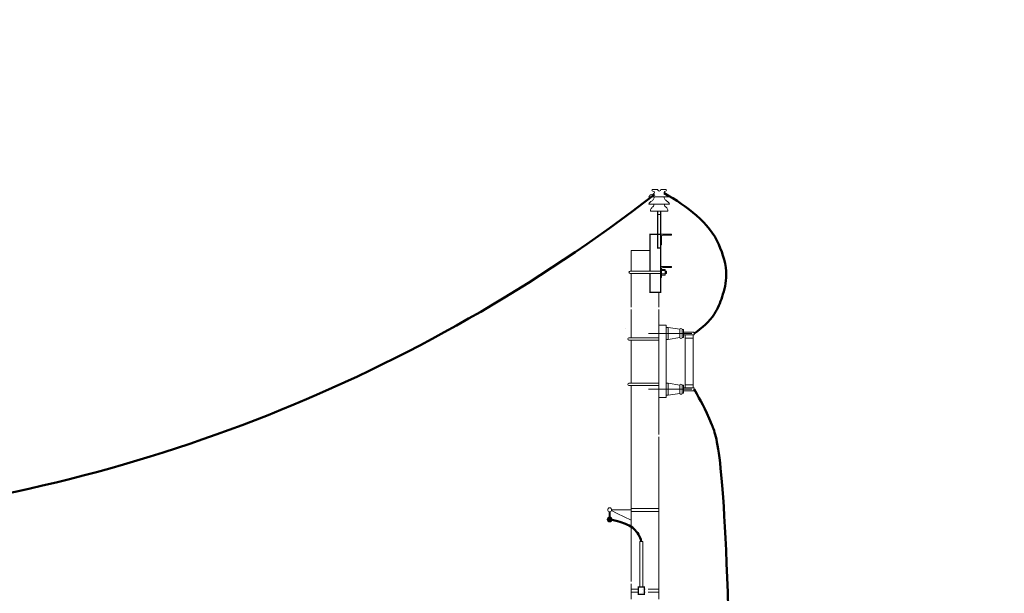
# Model space of a CAD drawing. Header units: millimetres. Extents: x 0 to 630, y 0 to 297.
# Tile 12 of 15: x 189 to 325, y 218 to 297. Entities that reach past the tile are written whole.
import ezdxf

# ---------------------------------------------------------------- set-up
doc = ezdxf.new("R2010")
doc.units = ezdxf.units.MM
doc.linetypes.add('K5LT_BASIC', pattern=[0])
doc.linetypes.add('K5LT_THIN', pattern=[0])
doc.layers.add('Системный слой', color=7, linetype='Continuous')

# ---------------------------------------------------------------- blocks, each defined once
blk = doc.blocks.new('U28')
at = {"layer": 'Системный слой', "color": 7, "linetype": 'K5LT_THIN', "lineweight": 18}
for p, q in [((277.72, 262.54), (278.2, 262.54)), ((277.72, 261.74), (277.72, 262.54)), ((278.2, 262.54), (278.2, 261.74)), ((278.2, 261.74), (277.72, 261.74))]:
    blk.add_line(p, q, dxfattribs=at)

msp = doc.modelspace()

# ---------------------------------------------------------------- hatches: boundary and pattern name
at = {"layer": 'Системный слой', "true_color": 0x7f7f7f}
msp.add_hatch(color=8, dxfattribs=at).paths.add_polyline_path([(270.48177, 228.35713), (270.38571, 228.31729), (270.30618, 228.25027), (270.25064, 228.16234), (270.22427, 228.06174), (270.22954, 227.95788), (270.26596, 227.86046), (270.33013, 227.77862), (270.41604, 227.72), (270.51564, 227.69009), (270.61963, 227.69169), (270.71827, 227.72465), (270.80233, 227.78588), (270.86395, 227.86966), (270.89736, 227.96815), (270.90247, 228.02685), (270.88656, 228.12963), (270.84033, 228.22279), (270.76811, 228.29761), (270.67664, 228.34711), (270.57449, 228.36664)])

# ---------------------------------------------------------------- linework, layer by layer
at = {"layer": 'Системный слой', "color": 7, "linetype": 'K5LT_THIN', "lineweight": 18}
for p, q in [((276.42606, 273.57267), (277.17126, 273.57267)), ((277.62486, 273.57267), (278.37006, 273.57267)), ((278.37006, 273.57267), (277.62486, 273.57267)), ((275.98056, 272.53587), (278.81556, 272.53587)), ((275.98056, 271.56387), (278.81556, 271.56387)), ((276.18306, 270.59187), (278.61306, 270.59187)), ((277.23606, 270.59187), (277.56006, 270.59187)), ((277.17806, 270.09775), (277.61806, 270.09775)), ((277.61806, 267.38398), (279.11806, 267.38398)), ((277.61806, 267.38398), (277.61806, 265.88398)), ((277.72041, 267.11452), (277.71806, 265.96398)), ((279.03806, 267.28398), (277.91806, 267.28398)), ((279.11806, 267.36398), (279.11806, 267.38398)), ((273.54923, 265.14398), (273.54923, 262.30398)), ((273.54923, 265.14398), (276.11806, 265.14398)), ((277.61806, 265.88398), (277.63806, 265.88398)), ((273.54923, 262.30398), (273.54923, 263.38398)), ((277.61806, 262.91925), (279.11806, 262.91925)), ((277.61806, 262.91925), (277.61806, 261.41925)), ((277.72041, 262.64979), (277.71806, 261.49925)), ((277.71806, 262.37104), (278.19738, 262.37104)), ((279.03806, 262.81925), (277.91806, 262.81925)), ((279.11806, 262.89925), (279.11806, 262.91925)), ((277.61806, 262.30398), (273.38923, 262.30398)), ((277.61806, 261.98398), (273.38923, 261.98398)), ((273.54923, 257.30398), (273.54923, 261.98398)), ((277.61806, 261.41925), (277.63806, 261.41925)), ((277.71806, 261.91692), (278.19738, 261.91692)), ((278.19738, 262.30398), (278.34079, 262.30398)), ((278.19738, 261.98398), (278.33738, 261.98398)), ((278.33738, 262.30398), (278.38785, 262.25398)), ((278.34079, 262.30398), (278.33738, 261.98398)), ((278.33738, 261.98398), (278.38785, 262.03398)), ((278.38785, 262.25398), (278.38785, 262.03398)), ((277.34923, 259.38398), (277.34923, 257.30398)), ((273.54923, 253.09587), (273.54923, 256.98398)), ((277.34923, 256.98398), (277.34923, 249.19221)), ((273.54923, 254.42215), (273.54923, 254.42587)), ((277.34923, 254.84898), (277.34923, 244.84898)), ((278.34923, 254.84898), (277.34923, 254.84898)), ((277.34923, 254.42587), (277.34923, 254.42215)), ((278.34923, 244.84898), (278.34923, 254.84898)), ((278.34923, 254.51898), (278.34923, 252.87898)), ((278.34923, 254.51898), (278.64923, 254.51898)), ((278.64923, 254.51898), (280.25098, 254.27186)), ((278.64923, 254.51898), (278.64923, 252.87898)), ((280.24923, 254.24898), (280.24923, 253.14898)), ((280.54923, 254.24898), (280.54923, 253.14898)), ((280.74923, 254.24898), (280.54923, 254.24898)), ((280.74923, 254.24898), (280.74923, 253.14898)), ((273.20758, 253.09587), (277.34923, 253.09587)), ((273.54923, 253.51642), (273.54923, 253.67587)), ((275.93366, 253.69898), (281.9148, 253.69898)), ((277.14534, 253.09587), (277.34923, 253.09587)), ((278.64923, 252.87898), (278.34923, 252.87898)), ((278.64923, 252.87898), (280.25098, 253.12611)), ((280.74923, 253.14898), (280.54923, 253.14898)), ((282.21797, 253.89898), (280.74923, 253.89898)), ((282.21797, 253.49898), (280.74923, 253.49898)), ((280.99438, 253.49898), (280.99438, 246.19898)), ((280.99438, 253.03955), (282.09438, 253.03955)), ((282.09438, 253.49898), (282.09438, 246.19898)), ((282.21797, 253.49898), (282.21797, 253.89898)), ((277.34923, 252.77587), (273.20758, 252.77587)), ((273.54923, 249.19221), (273.54923, 252.77587)), ((277.34923, 252.77587), (277.14534, 252.77587)), ((273.54923, 247.70221), (273.54923, 249.19221)), ((277.34923, 249.19221), (277.34923, 246.85221)), ((273.54923, 246.81894), (273.54923, 247.70221)), ((273.20758, 246.81894), (277.34923, 246.81894)), ((277.34923, 246.49894), (273.20758, 246.49894)), ((273.54923, 241.42529), (273.54923, 246.49894)), ((277.14534, 246.81894), (277.34923, 246.81894)), ((277.34923, 246.49894), (277.14534, 246.49894)), ((277.34923, 246.85221), (277.34923, 239.7711)), ((278.34923, 246.81898), (278.34923, 245.17898)), ((278.34923, 246.81898), (278.64923, 246.81898)), ((278.64923, 246.81898), (278.64923, 245.17898)), ((278.64923, 246.81898), (280.25098, 246.57186)), ((280.24923, 246.54898), (280.24923, 245.44898)), ((280.74923, 246.54898), (280.54923, 246.54898)), ((280.54923, 246.54898), (280.54923, 245.44898)), ((280.74923, 246.54898), (280.74923, 245.44898)), ((282.21797, 246.19898), (280.74923, 246.19898)), ((280.99438, 246.60131), (282.09438, 246.60131)), ((282.21797, 245.79898), (282.21797, 246.19898)), ((275.93366, 245.99898), (281.9148, 245.99898)), ((277.34923, 244.84898), (278.34923, 244.84898)), ((278.64923, 245.17898), (278.34923, 245.17898)), ((278.64923, 245.17898), (280.25098, 245.42611)), ((280.74923, 245.44898), (280.54923, 245.44898)), ((282.21797, 245.79898), (280.74923, 245.79898)), ((273.54923, 234.45141), (273.54923, 241.42529)), ((277.34923, 239.4511), (277.34923, 234.45141)), ((273.54923, 227.77775), (273.54923, 234.45141)), ((277.34923, 234.45141), (277.34923, 227.77775)), ((273.54923, 229.54709), (273.54923, 231.82418)), ((270.48177, 229.10469), (270.48177, 228.35713)), ((270.64317, 229.10469), (270.64317, 228.35713)), ((270.80795, 229.24748), (271.60413, 228.86863)), ((273.54923, 229.36429), (270.83432, 229.36429)), ((271.60413, 228.86863), (273.5426, 227.94623)), ((275.89049, 229.54709), (273.54923, 229.54709)), ((275.8905, 229.14709), (273.54923, 229.14709)), ((277.34363, 229.54709), (275.89049, 229.54709)), ((277.34363, 229.14709), (275.8905, 229.14709)), ((273.54923, 222.87343), (273.54923, 227.77775)), ((277.34923, 227.77775), (277.35364, 222.12141)), ((274.70355, 224.96388), (274.70355, 218.70958)), ((274.70355, 224.96388), (275.14664, 224.96388)), ((275.14668, 224.96388), (275.14668, 218.70958)), ((273.54923, 222.87343), (273.54923, 220.87793)), ((273.54923, 219.4568), (273.54923, 222.12141)), ((277.35364, 222.12141), (277.35176, 217.04775)), ((273.54923, 219.4568), (273.54923, 220.88722)), ((273.54923, 218.30775), (273.54923, 219.1368)), ((273.54923, 218.47709), (273.54923, 219.1368)), ((273.54923, 217.04775), (273.54923, 218.95722)), ((275.14664, 219.4568), (275.14668, 219.4568)), ((275.14668, 219.1368), (275.14664, 219.1368)), ((277.34923, 219.95141), (277.34923, 219.4568)), ((273.54923, 218.40249), (274.50183, 218.40249)), ((273.54923, 218.40249), (274.50183, 218.40249)), ((273.54923, 218.00249), (274.50183, 218.00249)), ((273.54923, 218.00249), (274.50183, 218.00249)), ((275.14668, 218.40249), (275.14672, 218.40249)), ((275.14668, 218.00249), (275.14672, 218.00249)), ((275.34835, 218.4018), (275.44739, 218.40146)), ((275.34835, 218.00154), (275.44739, 218.00107)), ((275.89049, 218.39881), (277.34923, 218.39881)), ((275.89049, 217.99974), (277.34923, 217.99974))]:
    msp.add_line(p, q, dxfattribs=at)
at = {"layer": 'Системный слой', "color": 7, "linetype": 'K5LT_THIN', "const_width": 0.18}
for points in [[(277.17806, 270.59187), (277.17806, 265.47641), (277.61806, 265.47641), (277.61806, 270.59187)], [(276.11806, 261.98398), (276.11806, 259.38398), (277.61806, 259.38398), (277.61806, 267.38398)], [(277.61806, 267.38398), (276.11806, 267.38398), (276.11806, 262.30398)]]:
    msp.add_lwpolyline(points, dxfattribs=at)
msp.add_lwpolyline([(274.50183, 218.70958), (275.34835, 218.70958), (275.34835, 217.67541), (274.50183, 217.67541)], close=True, dxfattribs=at)
at = {"layer": 'Системный слой', "color": 7, "linetype": 'K5LT_THIN', "lineweight": 18}
for centre, radius in [((270.56247, 228.02685), 0.34), ((270.56247, 229.36429), 0.27185)]:
    msp.add_circle(centre, radius, dxfattribs=at)
for centre, radius, start, end in [((277.39806, 273.57267), 0.2268, 180, 0), ((277.91806, 267.08398), 0.2, 90, 180), ((279.03806, 267.36398), 0.08, 270, 0), ((277.63806, 265.96398), 0.08, 270, 0), ((277.91806, 262.61925), 0.2, 90, 180), ((279.03806, 262.89925), 0.08, 270, 0), ((273.38923, 262.14398), 0.16, 90, 270), ((277.63806, 261.49925), 0.08, 270, 0), ((272.56915, 254.42587), 0.16, 358.6682737, 0), ((280.39923, 254.24898), 0.15, 0, 180), ((273.20758, 252.93587), 0.16, 90, 270), ((280.39923, 253.14898), 0.15, 180, 0), ((273.20758, 246.65894), 0.16, 90, 270), ((280.39923, 246.54898), 0.15, 0, 180), ((280.39923, 245.44898), 0.15, 180, 0)]:
    msp.add_arc(centre, radius, start, end, dxfattribs=at)
at = {"layer": 'Системный слой', "color": 7, "linetype": 'K5LT_BASIC', "lineweight": 50}
msp.add_arc((142.71636, 445.78278), 218.76779, 275.5064729, 307.7832939, dxfattribs=at)
at = {"layer": 'Системный слой', "color": 7, "linetype": 'K5LT_THIN', "lineweight": 18}
for points, knots in [([(275.98056, 272.53587), (276.04032, 272.66061), (276.18295, 272.95829), (276.75028, 272.88323), (276.73065, 273.35795), (276.37033, 273.32629), (276.40456, 273.50654), (276.41712, 273.57267)], [0, 0, 0, 0, 24.072723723, 57.451498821, 70.898619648, 89.139002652, 99.708420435, 99.708420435, 99.708420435, 99.708420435]), ([(278.81556, 272.53587), (278.7558, 272.66061), (278.61317, 272.95829), (278.04585, 272.88323), (278.06547, 273.35795), (278.42579, 273.32629), (278.39156, 273.50654), (278.37901, 273.57267)], [0, 0, 0, 0, 24.072723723, 57.451498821, 70.898619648, 89.139002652, 99.708420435, 99.708420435, 99.708420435, 99.708420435]), ([(275.98056, 271.56387), (276.05277, 271.69204), (276.19306, 271.94106), (276.62808, 272.10286), (276.69071, 272.39004), (276.72252, 272.53587)], [0, 0, 0, 0, 26.632010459, 51.743043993, 77.652510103, 77.652510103, 77.652510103, 77.652510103]), ([(278.81556, 271.56387), (278.74335, 271.69204), (278.60306, 271.94106), (278.16804, 272.10286), (278.10541, 272.39004), (278.07361, 272.53587)], [0, 0, 0, 0, 26.632010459, 51.743043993, 77.652510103, 77.652510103, 77.652510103, 77.652510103]), ([(276.18306, 270.59187), (276.20407, 270.71255), (276.2537, 270.99758), (276.62797, 271.20533), (276.68811, 271.46509), (276.71098, 271.56387)], [0, 0, 0, 0, 21.849524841, 51.608865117, 69.869254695, 69.869254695, 69.869254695, 69.869254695]), ([(278.61306, 270.59187), (278.59205, 270.71255), (278.54242, 270.99758), (278.16815, 271.20533), (278.10802, 271.46509), (278.08515, 271.56387)], [0, 0, 0, 0, 21.849524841, 51.608865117, 69.869254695, 69.869254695, 69.869254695, 69.869254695])]:
    msp.add_open_spline(points, degree=3, knots=knots, dxfattribs=at)
at = {"layer": 'Системный слой', "color": 7, "linetype": 'K5LT_BASIC', "lineweight": 50}
for points, knots in [([(282.21797, 253.69898), (283.32808, 254.46409), (284.33278, 255.32419), (285.02485, 256.39398), (285.48493, 257.10518), (285.81673, 257.94047), (286.08219, 258.75489), (286.39455, 259.71324), (286.64431, 260.75202), (286.65792, 261.74398), (286.67734, 263.15962), (286.1806, 264.67979), (285.62677, 265.96398), (284.30658, 269.02521), (281.30581, 271.22586), (278.08442, 273.05975)], [0, 0, 0, 0, 1, 1, 1, 2, 2, 2, 3, 3, 3, 4, 4, 4, 5, 5, 5, 5]), ([(282.21797, 245.99898), (283.25774, 244.17542), (283.81259, 243.41768), (286.52691, 236.40123), (287.21259, 205.34456)], [0, 0, 0, 0, 247.65282687, 418.015408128, 418.015408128, 418.015408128, 418.015408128]), ([(274.92509, 224.96388), (274.73956, 225.7464), (274.37598, 226.28595), (273.90334, 226.73575), (273.40708, 227.20804), (272.65196, 227.45911), (271.9778, 227.68685), (271.52087, 227.8412), (271.04909, 227.95454), (270.56247, 228.02685)], [0, 0, 0, 0, 1, 1, 1, 2, 2, 2, 3, 3, 3, 3])]:
    msp.add_open_spline(points, degree=3, knots=knots, dxfattribs=at)

# ---------------------------------------------------------------- block references
at = {"layer": 'Системный слой'}
msp.add_blockref('U28', (0, 0), dxfattribs=at)

doc.saveas('drawing.dxf')
